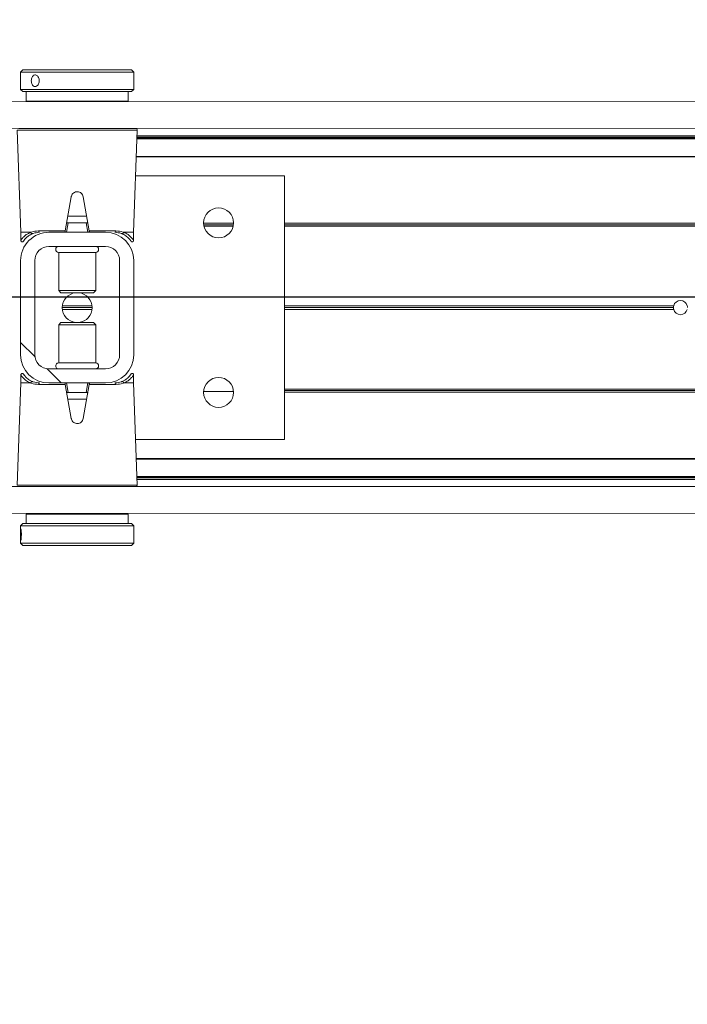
# Model space of a CAD drawing. Header units: feet. Extents: x 0 to 152508, y 0 to 59424.
# Tile 7 of 122: x 152342.045 to 152342.783, y 59280.098 to 59281.187. Entities that reach past the tile are written whole.
import ezdxf
from ezdxf import colors
from ezdxf.entities.mleader import LeaderData, LeaderLine
from ezdxf.math import Vec2, Vec3

# ---------------------------------------------------------------- set-up
doc = ezdxf.new("R2010")
doc.units = ezdxf.units.FT
doc.header["$LTSCALE"] = 0.05
doc.header["$MEASUREMENT"] = 0
for name, color, linetype, lineweight in [('Bridge plan$0$BR_P_Rail_Object', 251, 'Continuous', 30), ('Bridge plan$0$BR_P_Slab_Object', 2, 'Continuous', 30), ('Bridge plan$0$new FSB deck grid - PV_P_Curb', 1, 'Continuous', 13), ('Bridge plan$0$PV_P_EOP_Br', 252, 'Continuous', 30), ('Bridge plan$0$SC_Scratch7', 252, 'Continuous', 0)]:
    doc.layers.add(name, color=color, linetype=linetype, lineweight=lineweight)
doc.layers.add('Trellis Base$0$L-ANNO-NOTE', color=30, linetype='Continuous')
doc.styles.add('Trellis Base$0$ARIAL', font='arial.ttf', dxfattribs={"width": 0.9})

# ---------------------------------------------------------------- blocks, each defined once
blk = doc.blocks.new('Bridge plan$0$HIGH ST SCREENWALL_2 PANEL PLAN_8')
at = {"layer": 'Bridge plan$0$SC_Scratch7', "lineweight": 0, "extrusion": (0, 0, -1)}
h = blk.add_hatch(dxfattribs=at)
h.set_pattern_fill('ANSI32', color=256, scale=0.01, style=0, pattern_type=2)
h.set_pattern_definition([(135.001858, (13.8284646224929, -14.04055620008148), (0.2651559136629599, 0.2651731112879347), []), (135.001858, (13.6516882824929, -14.04056193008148), (0.2651559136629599, 0.2651731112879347), [])])
h.paths.add_polyline_path([(6.403655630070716, 0.08409236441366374), (6.403659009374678, -0.02007409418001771, -0.4142135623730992), (6.372410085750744, -0.05132504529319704), (6.309910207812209, -0.0513270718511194, -0.414213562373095), (6.278659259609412, -0.02007814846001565), (6.278655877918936, 0.08408830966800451, -0.414213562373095), (6.309904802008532, 0.1153392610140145), (6.372404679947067, 0.1153412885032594, -0.414213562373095)])
h.paths.add_polyline_path([(6.294284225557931, -0.02007764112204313, 0.414213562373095), (6.309909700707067, -0.03570210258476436), (6.372409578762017, -0.03570007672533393, 0.414213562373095), (6.388034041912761, -0.0200746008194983), (6.38803066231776, 0.08409185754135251, 0.4142135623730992), (6.372405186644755, 0.09971632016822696), (6.309905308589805, 0.09971429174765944, 0.414213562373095), (6.294280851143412, 0.08408881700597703)])
at = {"layer": 'Bridge plan$0$SC_Scratch7', "lineweight": 0}
for p, q in [((-6.401148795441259, 0.2950334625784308), (-6.403648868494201, 0.2925335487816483)), ((-6.401148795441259, 0.2950334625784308), (-6.281149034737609, 0.2950295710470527)), ((-6.27864912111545, 0.2925294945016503), (-6.281149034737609, 0.2950295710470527)), ((-6.403648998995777, 0.2885353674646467), (-6.403649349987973, 0.2776911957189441)), ((-6.403648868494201, 0.2925335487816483), (-6.403648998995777, 0.2885353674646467)), ((-6.403648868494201, 0.2925335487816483), (-6.27864912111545, 0.2925294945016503)), ((-6.27864960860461, 0.2774898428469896), (-6.278649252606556, 0.2884648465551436)), ((-6.278649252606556, 0.2884648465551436), (-6.27864912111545, 0.2925294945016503)), ((-6.403649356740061, 0.2774941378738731), (-6.403649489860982, 0.2734194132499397)), ((-6.403649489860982, 0.2734194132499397), (-6.401149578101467, 0.2709193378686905)), ((-6.403649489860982, 0.2734194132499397), (-6.278649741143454, 0.273415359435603)), ((-6.28114981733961, 0.2709154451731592), (-6.278649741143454, 0.273415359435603)), ((-6.278649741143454, 0.273415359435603), (-6.27864960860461, 0.2774898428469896)), ((-6.401149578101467, 0.2709193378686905), (-6.28114981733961, 0.2709154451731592)), ((-6.397399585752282, 0.2709192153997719), (-6.39739992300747, 0.2605025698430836)), ((-6.284900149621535, 0.2604989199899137), (-6.284899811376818, 0.2709155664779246)), ((-8.3359377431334, 0.2595713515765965), (-4.346362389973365, 0.2594419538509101)), ((-6.284900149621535, 0.2604989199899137), (-6.39739992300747, 0.2605025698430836)), ((-6.356775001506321, 0.2605012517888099), (-6.356775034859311, 0.2595071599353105)), ((-6.325525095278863, 0.2595061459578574), (-6.325525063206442, 0.2605002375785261)), ((-8.335938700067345, 0.230071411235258), (-4.346363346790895, 0.2299420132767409)), ((-6.407437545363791, 0.2284739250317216), (-6.40349057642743, 0.1153422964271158)), ((-6.341151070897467, 0.2284717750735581), (-6.407437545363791, 0.2284739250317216)), ((-6.274864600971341, 0.2284696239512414), (-6.341151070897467, 0.2284717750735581)), ((-6.278818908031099, 0.1153382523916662), (-6.274864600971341, 0.2284696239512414)), ((-4.518238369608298, 0.2186274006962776), (-6.275206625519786, 0.2186843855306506)), ((-4.518238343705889, 0.2194476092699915), (-6.275177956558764, 0.2195045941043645)), ((-6.275146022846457, 0.2204182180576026), (-4.502613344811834, 0.2203607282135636)), ((-6.275085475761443, 0.2221505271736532), (-4.503882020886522, 0.222093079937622)), ((-4.518239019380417, 0.1986143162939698), (-6.275906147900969, 0.198671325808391)), ((-4.5182389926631, 0.1994345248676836), (-6.2758774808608, 0.1994915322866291)), ((-6.111986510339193, 0.1778327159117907), (-6.27663433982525, 0.1778380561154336)), ((-6.111995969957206, -0.1138333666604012), (-6.111986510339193, 0.1778327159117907)), ((-6.347715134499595, 0.1547104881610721), (-6.35437919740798, 0.1169238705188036)), ((-6.327930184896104, 0.1169230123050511), (-6.334591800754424, 0.1547100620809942)), ((-6.330777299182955, 0.1330728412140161), (-6.351531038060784, 0.1330735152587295)), ((-6.351155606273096, 0.1257572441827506), (-6.352992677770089, 0.1153406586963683)), ((-6.352094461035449, 0.1257572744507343), (-6.351155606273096, 0.1257572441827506)), ((-6.331153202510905, 0.1257565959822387), (-6.351155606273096, 0.1257572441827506)), ((-6.32931680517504, 0.1153398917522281), (-6.331153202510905, 0.1257565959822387)), ((-6.331153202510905, 0.1257565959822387), (-6.330214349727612, 0.1257565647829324)), ((-6.201425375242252, 0.124919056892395), (-6.168384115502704, 0.1249179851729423)), ((-5.015427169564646, 0.1219639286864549), (-6.111988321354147, 0.1219994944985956)), ((-5.015635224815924, 0.1236305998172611), (-6.111988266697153, 0.1236661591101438)), ((-5.015483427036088, 0.1252972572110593), (-6.111988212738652, 0.1253328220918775)), ((-6.40349057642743, 0.1153422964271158), (-6.403490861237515, 0.1065799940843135)), ((-6.40349057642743, 0.1153422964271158), (-6.392603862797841, 0.1153419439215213)), ((-6.383945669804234, 0.1169248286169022), (-6.35437919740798, 0.1169238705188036)), ((-6.309904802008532, 0.1153392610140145), (-6.372404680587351, 0.1153412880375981)), ((-6.327930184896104, 0.1169230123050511), (-6.298363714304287, 0.1169220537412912)), ((-6.289705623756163, 0.1153386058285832), (-6.278818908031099, 0.1153382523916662)), ((-6.278819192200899, 0.1065759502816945), (-6.278818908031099, 0.1153382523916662)), ((-6.399535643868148, 0.1069223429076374), (-6.398932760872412, 0.1076428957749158)), ((-6.309905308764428, 0.0997142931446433), (-6.372405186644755, 0.09971632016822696)), ((-6.361572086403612, 0.09315430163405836), (-6.361573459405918, 0.05083811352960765)), ((-6.361556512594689, 0.09315430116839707), (-6.361572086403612, 0.09315430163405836)), ((-6.320738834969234, 0.09315297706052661), (-6.361556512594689, 0.09315430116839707)), ((-6.320740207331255, 0.05083678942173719), (-6.320738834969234, 0.09315297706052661)), ((-6.403655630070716, 0.08409236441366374), (-6.403659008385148, -0.02007409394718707)), ((-6.388030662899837, 0.08409185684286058), (-6.388034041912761, -0.0200746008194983)), ((-6.294284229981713, -0.02007764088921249), (-6.294280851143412, 0.08408881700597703)), ((-6.278659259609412, -0.02007814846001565), (-6.27865588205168, 0.08408830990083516)), ((-6.361573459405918, 0.05083811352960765), (-6.359201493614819, 0.0484659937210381)), ((-6.36155788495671, 0.05083811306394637), (-6.361573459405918, 0.05083811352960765)), ((-6.320740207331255, 0.05083678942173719), (-6.36155788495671, 0.05083811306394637)), ((-6.359187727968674, 0.04846599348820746), (-6.359201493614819, 0.0484659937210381)), ((-6.32311232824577, 0.04846482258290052), (-6.359187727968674, 0.04846599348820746)), ((-6.32311232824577, 0.04846482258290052), (-6.320740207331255, 0.05083678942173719)), ((-6.324752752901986, 0.03413116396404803), (-6.357562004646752, 0.03413222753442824)), ((-5.682010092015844, 0.03411031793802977), (-6.111991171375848, 0.03412426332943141)), ((-6.324615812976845, 0.03200657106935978), (-6.357699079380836, 0.03200764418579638)), ((-6.324752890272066, 0.02988198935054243), (-6.357562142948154, 0.02988305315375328)), ((-5.682010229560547, 0.02986114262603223), (-6.111991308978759, 0.02987508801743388)), ((-5.682304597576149, 0.03198573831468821), (-6.111991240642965, 0.03199967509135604)), ((-6.36157468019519, 0.01317742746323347), (-6.361576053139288, -0.02913875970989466)), ((-6.359202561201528, 0.01554939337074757), (-6.36157468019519, 0.01317742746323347)), ((-6.36157468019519, 0.01317742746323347), (-6.320741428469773, 0.01317610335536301)), ((-6.359202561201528, 0.01554939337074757), (-6.32311339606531, 0.01554822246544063)), ((-6.320741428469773, 0.01317610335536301), (-6.32311339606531, 0.01554822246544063)), ((-6.320742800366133, -0.02914008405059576), (-6.320741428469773, 0.01317610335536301)), ((-6.361576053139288, -0.02913875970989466), (-6.320742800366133, -0.02914008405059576)), ((-6.403495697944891, -0.04256173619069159), (-6.403495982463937, -0.05132403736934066)), ((-6.372409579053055, -0.035700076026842), (-6.309909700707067, -0.03570210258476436)), ((-6.28277924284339, -0.04290812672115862), (-6.283382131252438, -0.04362868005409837)), ((-6.278824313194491, -0.05132808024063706), (-6.278824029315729, -0.04256577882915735)), ((-6.403495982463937, -0.05132403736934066), (-6.407450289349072, -0.1644554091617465)), ((-6.392609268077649, -0.05132438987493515), (-6.403495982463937, -0.05132403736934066)), ((-6.354384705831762, -0.05290879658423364), (-6.383951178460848, -0.05290783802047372)), ((-6.372410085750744, -0.05132504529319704), (-6.309910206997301, -0.05132707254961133)), ((-6.347723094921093, -0.09069584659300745), (-6.354384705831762, -0.05290879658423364)), ((-6.352998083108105, -0.05132567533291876), (-6.351161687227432, -0.0617423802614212)), ((-6.327935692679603, -0.05290965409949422), (-6.334599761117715, -0.0906962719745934)), ((-6.331159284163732, -0.06174302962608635), (-6.329322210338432, -0.05132644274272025)), ((-6.298369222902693, -0.05291061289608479), (-6.327935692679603, -0.05290965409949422)), ((-6.278824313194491, -0.05132808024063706), (-6.28971102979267, -0.05132772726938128)), ((-6.274877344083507, -0.1644597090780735), (-6.278824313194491, -0.05132808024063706)), ((-6.351161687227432, -0.0617423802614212), (-6.352100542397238, -0.06174235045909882)), ((-6.351161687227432, -0.0617423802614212), (-6.331159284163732, -0.06174302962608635)), ((-6.330220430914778, -0.06174306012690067), (-6.331159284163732, -0.06174302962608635)), ((-6.168374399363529, -0.06133164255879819), (-6.201447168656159, -0.06133056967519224)), ((-6.168500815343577, -0.05966497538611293), (-6.201320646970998, -0.05966391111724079)), ((-6.168799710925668, -0.05799830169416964), (-6.20102164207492, -0.05799725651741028)), ((-5.015489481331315, -0.06136903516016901), (-6.111994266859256, -0.06133347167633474)), ((-5.015641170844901, -0.05970236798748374), (-6.111994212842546, -0.05966680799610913)), ((-5.015433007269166, -0.05803571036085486), (-6.11199415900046, -0.05800014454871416)), ((-6.351537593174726, -0.06905862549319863), (-6.330783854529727, -0.06905929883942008)), ((-6.276643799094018, -0.1138280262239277), (-6.111995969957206, -0.1138333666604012)), ((-4.518249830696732, -0.1347183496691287), (-6.275916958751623, -0.1346613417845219)), ((-4.518249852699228, -0.1354064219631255), (-6.275892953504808, -0.13534941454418)), ((-4.518250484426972, -0.1548635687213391), (-6.275214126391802, -0.1548065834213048)), ((-4.518250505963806, -0.1555516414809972), (-6.275190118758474, -0.1554946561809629)), ((-6.275158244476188, -0.1564082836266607), (-4.502625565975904, -0.1564657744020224)), ((-6.275097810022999, -0.1581405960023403), (-4.5038943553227, -0.158198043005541)), ((-8.335951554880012, -0.1662611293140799), (-4.346376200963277, -0.1663905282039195)), ((-6.407450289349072, -0.1644554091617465), (-6.274877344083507, -0.1644597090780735)), ((-6.276516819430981, -0.1661573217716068), (-6.405810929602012, -0.1661531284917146)), ((-6.356788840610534, -0.1661547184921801), (-6.356788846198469, -0.1663253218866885)), ((-6.325538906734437, -0.1663263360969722), (-6.325538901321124, -0.1661557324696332)), ((-8.33595251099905, -0.1957610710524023), (-4.346377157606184, -0.1958904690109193)), ((-6.356789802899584, -0.1958252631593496), (-6.356789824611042, -0.19648602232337)), ((-6.325539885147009, -0.1964870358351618), (-6.325539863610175, -0.1958262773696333)), ((-6.401165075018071, -0.2069012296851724), (-6.403665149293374, -0.2094011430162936)), ((-6.385908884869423, -0.2069017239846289), (-6.401165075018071, -0.2069012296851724)), ((-6.397414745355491, -0.1964847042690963), (-6.397415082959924, -0.2069013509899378)), ((-6.397414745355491, -0.1964847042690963), (-6.284914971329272, -0.1964883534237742)), ((-6.281165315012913, -0.2069051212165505), (-6.385908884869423, -0.2069017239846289)), ((-6.284915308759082, -0.2069049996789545), (-6.284914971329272, -0.1964883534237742)), ((-6.278665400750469, -0.2094051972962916), (-6.281165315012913, -0.2069051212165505)), ((-6.403665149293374, -0.2094011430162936), (-6.403665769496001, -0.2285152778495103)), ((-6.387773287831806, -0.2094016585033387), (-6.403665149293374, -0.2094011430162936)), ((-6.278665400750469, -0.2094051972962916), (-6.387773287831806, -0.2094016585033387)), ((-6.278666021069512, -0.2285193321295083), (-6.278665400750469, -0.2094051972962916)), ((-6.403665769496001, -0.2285152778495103), (-6.401165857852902, -0.2310153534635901)), ((-6.387773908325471, -0.2285157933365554), (-6.403665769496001, -0.2285152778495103)), ((-6.278666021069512, -0.2285193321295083), (-6.387773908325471, -0.2285157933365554)), ((-6.281166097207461, -0.2310192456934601), (-6.278666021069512, -0.2285193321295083)), ((-6.385909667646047, -0.2310158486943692), (-6.401165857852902, -0.2310153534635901)), ((-6.281166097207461, -0.2310192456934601), (-6.385909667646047, -0.2310158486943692))]:
    blk.add_line(p, q, dxfattribs=at)
at = {"layer": 'Bridge plan$0$SC_Scratch7', "lineweight": 0, "extrusion": (0, 0, -1)}
for centre in [(6.184904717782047, 0.1257518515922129), (6.184910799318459, -0.06174777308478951)]:
    blk.add_circle(centre, 0.01654163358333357, dxfattribs=at)
at = {"layer": 'Bridge plan$0$SC_Scratch7', "lineweight": 0}
for centre, radius, start, end in [((-6.276504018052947, 0.2285269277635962), 0.001640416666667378, 357.9981416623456, 64.26156538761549), ((-6.372405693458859, 0.08409135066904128), 0.03124993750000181, 89.9981416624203, 179.9981416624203), ((-6.38251940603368, 0.1167468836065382), 0.001437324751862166, 172.888278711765, 257.8741882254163), ((-6.309905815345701, 0.08408932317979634), 0.03124993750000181, 359.9981416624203, 89.9981416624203), ((-6.299789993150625, 0.1167442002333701), 0.001437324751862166, 282.1220950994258, 7.108004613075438), ((-6.372405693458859, 0.08409135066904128), 0.01562496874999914, 89.9981416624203, 179.9981416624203), ((-6.361571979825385, 0.09643513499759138), 0.003280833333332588, 89.99814166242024, 269.9981416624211), ((-6.320738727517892, 0.09643381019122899), 0.003280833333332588, 269.9981416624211, 89.99814166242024), ((-6.309905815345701, 0.08408932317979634), 0.0156249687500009, 359.9981416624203, 89.9981416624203), ((-6.341157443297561, 0.03200710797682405), 0.01654163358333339, 95.75174432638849, 264.2445389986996), ((-6.341157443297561, 0.03200710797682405), 0.01654163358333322, 275.7517443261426, 84.24453899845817), ((-5.674492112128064, 0.03198548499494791), 0.0078124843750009, 164.2179419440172, 179.9981416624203), ((-5.674492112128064, 0.03198548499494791), 0.0078124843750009, 15.77834138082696, 164.2179419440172), ((-5.674492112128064, 0.03198548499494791), 0.0078124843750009, 179.9981416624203, 195.7783413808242), ((-5.674492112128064, 0.03198548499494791), 0.0078124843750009, 195.7783413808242, 344.2179419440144), ((-5.674492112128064, 0.03198548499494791), 0.00781248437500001, 344.2179419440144, 359.9981416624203), ((-6.372409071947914, -0.02007510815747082), 0.03124993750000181, 179.9981416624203, 269.9981416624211), ((-6.372409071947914, -0.02007510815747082), 0.01562496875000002, 179.9981416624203, 269.9981416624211), ((-6.309909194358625, -0.0200771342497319), 0.03124993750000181, 269.9981416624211, 359.9981416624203), ((-6.309909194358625, -0.0200771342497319), 0.0156249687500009, 269.9981416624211, 359.9981416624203), ((-6.361576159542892, -0.03241959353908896), 0.00328083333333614, 89.99814166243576, 269.9981416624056), ((-6.32074290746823, -0.032420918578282), 0.00328083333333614, 269.9981416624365, 89.99814166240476), ((-6.382524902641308, -0.05272998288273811), 0.00143732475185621, 102.1220950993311, 187.1080046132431), ((-6.299795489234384, -0.05273266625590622), 0.001437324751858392, 352.8882787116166, 77.8741882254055), ((-6.276516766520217, -0.1645169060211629), 0.00164041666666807, 269.9981416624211, 1.998141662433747)]:
    blk.add_arc(centre, radius, start, end, dxfattribs=at)
for points, knots in [([(-6.403568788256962, 0.2829764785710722), (-6.403572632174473, 0.2837063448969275), (-6.403580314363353, 0.2851659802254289), (-6.403627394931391, 0.2871101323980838), (-6.403658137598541, 0.2885934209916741), (-6.40363348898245, 0.2894459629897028), (-6.403527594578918, 0.2895684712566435), (-6.403349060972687, 0.2889520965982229), (-6.403138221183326, 0.2876678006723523), (-6.402954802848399, 0.2858533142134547), (-6.402857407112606, 0.2837120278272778), (-6.402878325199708, 0.2814922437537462), (-6.403009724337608, 0.2794431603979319), (-6.403209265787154, 0.27778723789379), (-6.403416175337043, 0.2767111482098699), (-6.403573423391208, 0.2763418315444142), (-6.403650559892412, 0.2767182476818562), (-6.403652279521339, 0.2777939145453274), (-6.403611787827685, 0.2794518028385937), (-6.403574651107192, 0.2812811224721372), (-6.4035704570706, 0.2824946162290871), (-6.403568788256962, 0.2829764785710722)], [0, 0, 0, 0, 0.05349003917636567, 0.1069730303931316, 0.1606387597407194, 0.2144249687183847, 0.2680134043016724, 0.3213959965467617, 0.3748823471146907, 0.428621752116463, 0.4823711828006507, 0.5358682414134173, 0.5892453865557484, 0.642821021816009, 0.6966044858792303, 0.7502816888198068, 0.8037058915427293, 0.857123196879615, 0.9107890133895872, 0.9645754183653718, 1, 1, 1, 1]), ([(-6.278656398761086, 0.2774898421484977), (-6.278654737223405, 0.2776106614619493), (-6.278648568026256, 0.2780594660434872), (-6.278689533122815, 0.2794668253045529), (-6.278726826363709, 0.2814907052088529), (-6.278733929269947, 0.2837263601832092), (-6.278703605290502, 0.2858388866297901), (-6.278657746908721, 0.2875301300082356), (-6.278655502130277, 0.2881909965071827), (-6.278654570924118, 0.2884648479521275)], [0, 0, 0, 0, 0.06072773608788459, 0.2255858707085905, 0.390818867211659, 0.5554446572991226, 0.7194280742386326, 0.8837361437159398, 1, 1, 1, 1]), ([(-6.334591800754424, 0.1547100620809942), (-6.3347948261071, 0.1554359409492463), (-6.335200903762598, 0.1568878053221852), (-6.336679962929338, 0.1586527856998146), (-6.338612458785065, 0.1598525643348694), (-6.340843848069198, 0.1603359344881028), (-6.343094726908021, 0.1600580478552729), (-6.345126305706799, 0.1590586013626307), (-6.346714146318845, 0.1574442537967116), (-6.347474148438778, 0.1558697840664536), (-6.347670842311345, 0.1549235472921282), (-6.347715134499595, 0.1547104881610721)], [0, 0, 0, 0, 0.1209405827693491, 0.2418986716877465, 0.3631789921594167, 0.4839141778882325, 0.6036428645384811, 0.7231756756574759, 0.8435617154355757, 0.9647756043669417, 1, 1, 1, 1]), ([(-6.352094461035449, 0.1257572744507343), (-6.352198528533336, 0.1257620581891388), (-6.35240717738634, 0.1257716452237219), (-6.352609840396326, 0.1258829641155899), (-6.352705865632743, 0.1260797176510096), (-6.352714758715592, 0.1263307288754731), (-6.352683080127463, 0.126531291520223), (-6.352668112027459, 0.1266260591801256)], [0, 0, 0, 0, 0.2090964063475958, 0.4192230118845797, 0.614313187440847, 0.8177607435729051, 1, 1, 1, 1]), ([(-6.329640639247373, 0.1266253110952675), (-6.329620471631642, 0.1264917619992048), (-6.329579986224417, 0.1262236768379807), (-6.329641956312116, 0.1259404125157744), (-6.329838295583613, 0.1257934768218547), (-6.330051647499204, 0.1257588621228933), (-6.330182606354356, 0.125757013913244), (-6.330214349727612, 0.1257565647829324)], [0, 0, 0, 0, 0.2596090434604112, 0.5211299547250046, 0.7440978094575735, 0.9379679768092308, 1, 1, 1, 1]), ([(-6.403413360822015, 0.1065783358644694), (-6.403438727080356, 0.1065416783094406), (-6.40378235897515, 0.1060450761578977), (-6.402468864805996, 0.1081005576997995), (-6.399618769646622, 0.1112171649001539), (-6.396022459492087, 0.1138677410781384), (-6.393333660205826, 0.1150272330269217), (-6.392603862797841, 0.1153419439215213)], [0, 0, 0, 0, 0.02419217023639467, 0.3277420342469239, 0.606783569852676, 0.8932725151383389, 1, 1, 1, 1]), ([(-6.39056883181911, 0.1138477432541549), (-6.391250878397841, 0.1135474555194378), (-6.393679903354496, 0.1124780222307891), (-6.396951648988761, 0.110013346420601), (-6.39954080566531, 0.107108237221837), (-6.400725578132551, 0.1052009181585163), (-6.400405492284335, 0.1056764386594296), (-6.400376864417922, 0.1057189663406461)], [0, 0, 0, 0, 0.1078427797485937, 0.3840685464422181, 0.6668848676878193, 0.9702082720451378, 1, 1, 1, 1]), ([(-6.392603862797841, 0.1153419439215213), (-6.392595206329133, 0.1153417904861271), (-6.392580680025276, 0.1153415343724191), (-6.392562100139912, 0.1153390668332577), (-6.392549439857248, 0.1153358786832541), (-6.392539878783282, 0.1153318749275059), (-6.392533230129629, 0.1153274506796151), (-6.392529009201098, 0.1153220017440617), (-6.392527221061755, 0.1153181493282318), (-6.392526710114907, 0.1153155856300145), (-6.392526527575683, 0.1153146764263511)], [0, 0, 0, 0, 0.3215596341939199, 0.5397412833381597, 0.6888517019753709, 0.79191255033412, 0.9005355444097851, 0.9440219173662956, 0.9801240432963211, 1, 1, 1, 1]), ([(-6.392526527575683, 0.1153146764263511), (-6.392503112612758, 0.1153237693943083), (-6.392192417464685, 0.1154444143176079), (-6.389706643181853, 0.1163686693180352), (-6.386644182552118, 0.116664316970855), (-6.383945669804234, 0.1169248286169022)], [0, 0, 0, 0, 0.009594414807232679, 0.1272952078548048, 1, 1, 1, 1]), ([(-6.392526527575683, 0.1153146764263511), (-6.392483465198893, 0.1151354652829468), (-6.392397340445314, 0.1147770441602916), (-6.392090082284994, 0.1143079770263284), (-6.391690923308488, 0.1139583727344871), (-6.391231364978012, 0.1137676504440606), (-6.390892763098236, 0.1137615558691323), (-6.390677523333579, 0.1138085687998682), (-6.390610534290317, 0.1138327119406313), (-6.39056883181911, 0.1138477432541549)], [0, 0, 0, 0, 0.1824633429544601, 0.3649266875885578, 0.5473901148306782, 0.7298544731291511, 0.9123202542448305, 0.9454189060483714, 1, 1, 1, 1]), ([(-6.382821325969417, 0.1153416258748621), (-6.385267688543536, 0.1150999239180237), (-6.388074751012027, 0.1148225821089), (-6.390284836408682, 0.1139587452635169), (-6.39056883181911, 0.1138477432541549)], [0, 0, 0, 0, 0.8715029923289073, 1, 1, 1, 1]), ([(-6.35437919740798, 0.1169238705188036), (-6.354412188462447, 0.1167367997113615), (-6.354478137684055, 0.1163628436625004), (-6.354563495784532, 0.1158788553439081), (-6.354626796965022, 0.1155199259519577), (-6.354655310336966, 0.1153582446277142), (-6.354657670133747, 0.1153448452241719), (-6.354658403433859, 0.1153407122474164)], [0, 0, 0, 0, 0.2211044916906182, 0.4419883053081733, 0.6682230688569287, 0.8976805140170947, 1, 1, 1, 1]), ([(-6.327651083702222, 0.1153398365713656), (-6.327654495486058, 0.1153591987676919), (-6.327661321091, 0.1153979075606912), (-6.327713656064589, 0.1156947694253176), (-6.32779069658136, 0.1161317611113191), (-6.327868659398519, 0.1165740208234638), (-6.327916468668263, 0.1168451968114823), (-6.327930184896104, 0.1169230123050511)], [0, 0, 0, 0, 0.2253311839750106, 0.4504917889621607, 0.6794496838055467, 0.9080175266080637, 1, 1, 1, 1]), ([(-6.291740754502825, 0.1138445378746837), (-6.292024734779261, 0.113955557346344), (-6.294234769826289, 0.1148195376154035), (-6.297041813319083, 0.1150970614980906), (-6.299488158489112, 0.1153389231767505)], [0, 0, 0, 0, 0.1284970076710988, 1, 1, 1, 1]), ([(-6.298363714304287, 0.1169220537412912), (-6.295665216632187, 0.1166613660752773), (-6.292602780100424, 0.1163655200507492), (-6.290117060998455, 0.1154411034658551), (-6.289806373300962, 0.1153204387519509), (-6.289782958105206, 0.1153113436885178)], [0, 0, 0, 0, 0.8727047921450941, 0.9904055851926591, 1, 1, 1, 1]), ([(-6.289782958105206, 0.1153113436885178), (-6.289826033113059, 0.1151321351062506), (-6.289912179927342, 0.1147737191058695), (-6.290219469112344, 0.1143046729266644), (-6.290618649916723, 0.1139550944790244), (-6.291078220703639, 0.1137644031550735), (-6.291416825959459, 0.1137583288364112), (-6.291632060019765, 0.1138053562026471), (-6.291699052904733, 0.1138295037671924), (-6.291740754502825, 0.1138445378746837)], [0, 0, 0, 0, 0.1824633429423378, 0.3649266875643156, 0.5473901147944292, 0.7298544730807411, 0.9123202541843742, 0.9454189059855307, 1, 1, 1, 1]), ([(-6.282897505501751, 0.1070951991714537), (-6.282426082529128, 0.1064074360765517), (-6.281457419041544, 0.1049942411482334), (-6.282298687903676, 0.1063706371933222), (-6.284313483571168, 0.1088959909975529), (-6.287213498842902, 0.1116084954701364), (-6.290190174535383, 0.113078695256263), (-6.291740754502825, 0.1138445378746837)], [0, 0, 0, 0, 0.216466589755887, 0.4447885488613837, 0.6224134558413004, 0.8033112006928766, 1, 1, 1, 1]), ([(-6.289782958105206, 0.1153113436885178), (-6.289782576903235, 0.1153129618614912), (-6.289781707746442, 0.1153166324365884), (-6.289778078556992, 0.115322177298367), (-6.289766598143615, 0.1153315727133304), (-6.289741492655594, 0.1153374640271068), (-6.289719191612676, 0.1153381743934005), (-6.289705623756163, 0.1153386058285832)], [0, 0, 0, 0, 0.03580645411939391, 0.08120784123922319, 0.1683558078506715, 0.4940119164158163, 1, 1, 1, 1]), ([(-6.289705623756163, 0.1153386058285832), (-6.288013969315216, 0.1145189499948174), (-6.284789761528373, 0.1129567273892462), (-6.281602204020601, 0.1100966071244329), (-6.279292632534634, 0.107253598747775), (-6.279034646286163, 0.1068109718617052), (-6.27889670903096, 0.1065743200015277)], [0, 0, 0, 0, 0.2571529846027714, 0.490121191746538, 0.7273915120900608, 1, 1, 1, 1]), ([(-6.403475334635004, 0.1065780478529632), (-6.403480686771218, 0.1064649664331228), (-6.403494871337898, 0.1061654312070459), (-6.403328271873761, 0.1056881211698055), (-6.402974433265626, 0.1052231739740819), (-6.402476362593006, 0.1049141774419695), (-6.401949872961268, 0.1048040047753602), (-6.401491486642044, 0.1048486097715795), (-6.4011344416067, 0.1049773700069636), (-6.400868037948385, 0.1051430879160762), (-6.400686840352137, 0.1053038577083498), (-6.400578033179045, 0.1054292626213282), (-6.400528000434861, 0.1054954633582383), (-6.400502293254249, 0.1055315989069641), (-6.400480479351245, 0.1055637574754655), (-6.400455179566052, 0.1056029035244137), (-6.400426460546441, 0.1056501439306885), (-6.40027981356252, 0.1058732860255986), (-6.399973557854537, 0.1064075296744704), (-6.399451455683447, 0.1070398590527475), (-6.399365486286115, 0.1071439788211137)], [0, 0, 0, 0, 0.02130453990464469, 0.05643219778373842, 0.0926456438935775, 0.1300030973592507, 0.164520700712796, 0.1924100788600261, 0.2159615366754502, 0.2356471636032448, 0.2513168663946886, 0.2619547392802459, 0.2675243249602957, 0.2724181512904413, 0.2795765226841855, 0.2941373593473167, 0.340066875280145, 0.5236046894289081, 0.9215570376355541, 1, 1, 1, 1]), ([(-6.282906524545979, 0.1070875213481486), (-6.282686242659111, 0.1067990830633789), (-6.282098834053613, 0.1060299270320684), (-6.281926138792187, 0.1057082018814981), (-6.281852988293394, 0.105597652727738), (-6.28183812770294, 0.1055709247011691), (-6.281782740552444, 0.1054922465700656), (-6.281718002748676, 0.1054072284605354), (-6.281575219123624, 0.1052494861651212), (-6.281315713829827, 0.105045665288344), (-6.280883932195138, 0.1048461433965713), (-6.280314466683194, 0.1047903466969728), (-6.279721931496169, 0.1049575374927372), (-6.27925850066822, 0.1053002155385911), (-6.278966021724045, 0.1057290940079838), (-6.278839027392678, 0.1061435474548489), (-6.278806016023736, 0.1064261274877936), (-6.278825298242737, 0.1065632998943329), (-6.278828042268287, 0.1065828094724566)], [0, 0, 0, 0, 0.239494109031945, 0.6386401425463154, 0.690387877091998, 0.7194794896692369, 0.7258785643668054, 0.7320686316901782, 0.746010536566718, 0.7666494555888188, 0.7961242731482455, 0.8367373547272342, 0.8745890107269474, 0.912743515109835, 0.945910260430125, 0.9731441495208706, 0.9961802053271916, 1, 1, 1, 1]), ([(-6.399408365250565, -0.04307330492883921), (-6.399628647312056, -0.04278486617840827), (-6.400216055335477, -0.04201571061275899), (-6.400388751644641, -0.04169398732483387), (-6.400461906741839, -0.04158343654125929), (-6.40047676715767, -0.04155670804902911), (-6.400532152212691, -0.04147803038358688), (-6.400596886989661, -0.04139301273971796), (-6.400739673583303, -0.04123527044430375), (-6.400999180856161, -0.04103144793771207), (-6.401430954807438, -0.04083192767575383), (-6.402000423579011, -0.04077613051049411), (-6.402592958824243, -0.0409433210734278), (-6.403056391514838, -0.04128599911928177), (-6.403348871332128, -0.04171487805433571), (-6.403475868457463, -0.0421293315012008), (-6.403508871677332, -0.0424119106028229), (-6.403489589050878, -0.04254908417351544), (-6.403486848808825, -0.04256859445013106)], [0, 0, 0, 0, 0.239494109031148, 0.6386401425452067, 0.6903878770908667, 0.7194794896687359, 0.7258785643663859, 0.7320686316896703, 0.746010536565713, 0.7666494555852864, 0.7961242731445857, 0.8367373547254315, 0.8745890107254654, 0.9127435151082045, 0.9459102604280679, 0.9731441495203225, 0.9961802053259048, 1, 1, 1, 1]), ([(-6.392609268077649, -0.05132438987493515), (-6.394300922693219, -0.05050473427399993), (-6.397525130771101, -0.04894251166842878), (-6.400712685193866, -0.04608239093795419), (-6.403022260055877, -0.04323938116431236), (-6.403280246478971, -0.04279675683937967), (-6.403418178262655, -0.04256010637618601)], [0, 0, 0, 0, 0.2571529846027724, 0.4901211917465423, 0.7273915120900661, 1, 1, 1, 1]), ([(-6.399417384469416, -0.04308098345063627), (-6.399888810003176, -0.04239322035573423), (-6.400857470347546, -0.04098002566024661), (-6.400016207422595, -0.0423564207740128), (-6.398001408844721, -0.04488177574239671), (-6.395101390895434, -0.04759427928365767), (-6.392124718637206, -0.04906447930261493), (-6.390574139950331, -0.04983032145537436)], [0, 0, 0, 0, 0.2164665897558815, 0.4447885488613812, 0.6224134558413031, 0.8033112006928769, 1, 1, 1, 1]), ([(-6.291746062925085, -0.04983352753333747), (-6.291064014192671, -0.04953323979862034), (-6.288634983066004, -0.04846380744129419), (-6.285363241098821, -0.04599913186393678), (-6.282774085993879, -0.04309402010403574), (-6.281589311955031, -0.04118670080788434), (-6.281909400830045, -0.04166222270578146), (-6.281938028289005, -0.04170475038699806)], [0, 0, 0, 0, 0.107842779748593, 0.3840685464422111, 0.666884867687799, 0.9702082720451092, 1, 1, 1, 1]), ([(-6.278901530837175, -0.0425641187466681), (-6.278876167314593, -0.04252746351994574), (-6.278532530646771, -0.04203085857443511), (-6.279846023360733, -0.04408634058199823), (-6.282696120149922, -0.04720294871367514), (-6.286292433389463, -0.0498535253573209), (-6.288981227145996, -0.05101301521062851), (-6.28971102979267, -0.05132772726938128)], [0, 0, 0, 0, 0.02419217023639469, 0.3277420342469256, 0.6067835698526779, 0.8932725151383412, 1, 1, 1, 1]), ([(-6.27883955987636, -0.04256383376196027), (-6.278834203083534, -0.04245075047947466), (-6.278820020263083, -0.04215121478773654), (-6.278986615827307, -0.04167390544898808), (-6.27934045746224, -0.04120895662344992), (-6.279838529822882, -0.04089996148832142), (-6.280365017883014, -0.04078978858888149), (-6.280823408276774, -0.04083439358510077), (-6.281180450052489, -0.04096315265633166), (-6.281446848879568, -0.04112887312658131), (-6.28162805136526, -0.04128964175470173), (-6.281736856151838, -0.041415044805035), (-6.281786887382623, -0.04148124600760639), (-6.281812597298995, -0.0415173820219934), (-6.281834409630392, -0.04154954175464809), (-6.281859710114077, -0.04158868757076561), (-6.281888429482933, -0.04163592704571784), (-6.282035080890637, -0.04185906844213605), (-6.282341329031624, -0.04239331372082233), (-6.282863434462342, -0.04302564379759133), (-6.282949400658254, -0.04312976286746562)], [0, 0, 0, 0, 0.02130453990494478, 0.05643219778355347, 0.09264564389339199, 0.1300030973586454, 0.1645207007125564, 0.1924100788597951, 0.215961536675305, 0.2356471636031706, 0.2513168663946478, 0.2619547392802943, 0.2675243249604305, 0.2724181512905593, 0.279576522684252, 0.2941373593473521, 0.3400668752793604, 0.5236046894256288, 0.9215570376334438, 1, 1, 1, 1]), ([(-6.392531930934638, -0.0512971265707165), (-6.39253231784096, -0.05129874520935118), (-6.392533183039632, -0.05130241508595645), (-6.392536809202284, -0.05130795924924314), (-6.392548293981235, -0.05131735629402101), (-6.392573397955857, -0.05132324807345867), (-6.392595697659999, -0.05132395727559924), (-6.392609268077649, -0.05132438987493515)], [0, 0, 0, 0, 0.03580645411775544, 0.08120784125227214, 0.1683558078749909, 0.4940119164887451, 1, 1, 1, 1]), ([(-6.392531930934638, -0.0512971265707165), (-6.392488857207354, -0.05111791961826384), (-6.392402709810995, -0.05075950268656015), (-6.392095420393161, -0.05029045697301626), (-6.391696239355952, -0.0499408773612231), (-6.391236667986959, -0.04975018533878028), (-6.390898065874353, -0.04974411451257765), (-6.39068283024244, -0.04979114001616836), (-6.390615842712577, -0.04981528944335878), (-6.390574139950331, -0.04983032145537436)], [0, 0, 0, 0, 0.1824633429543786, 0.3649266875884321, 0.5473901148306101, 0.729854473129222, 0.9123202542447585, 0.9454189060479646, 1, 1, 1, 1]), ([(-6.383951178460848, -0.05290783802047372), (-6.386649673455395, -0.05264715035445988), (-6.389712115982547, -0.05235130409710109), (-6.39219782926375, -0.05142688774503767), (-6.392508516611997, -0.05130622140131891), (-6.392531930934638, -0.0512971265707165)], [0, 0, 0, 0, 0.8727047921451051, 0.9904055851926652, 1, 1, 1, 1]), ([(-6.390574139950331, -0.04983032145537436), (-6.390290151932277, -0.04994134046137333), (-6.38808012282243, -0.05080532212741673), (-6.385273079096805, -0.05108284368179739), (-6.382826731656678, -0.05132470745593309)], [0, 0, 0, 0, 0.1284970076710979, 1, 1, 1, 1]), ([(-6.354663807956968, -0.0513256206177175), (-6.354660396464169, -0.05134498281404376), (-6.354653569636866, -0.05138369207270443), (-6.35460123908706, -0.05168055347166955), (-6.354524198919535, -0.05211754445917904), (-6.354446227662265, -0.05255980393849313), (-6.354398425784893, -0.05283098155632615), (-6.354384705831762, -0.05290879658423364)], [0, 0, 0, 0, 0.2253311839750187, 0.4504917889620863, 0.6794496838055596, 0.9080175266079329, 1, 1, 1, 1]), ([(-6.327935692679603, -0.05290965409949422), (-6.327902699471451, -0.05272258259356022), (-6.327836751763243, -0.05234862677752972), (-6.327751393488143, -0.05186463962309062), (-6.32768809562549, -0.05150570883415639), (-6.327659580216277, -0.05134402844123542), (-6.327657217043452, -0.05133062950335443), (-6.327656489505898, -0.05132649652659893)], [0, 0, 0, 0, 0.221104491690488, 0.441988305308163, 0.6682230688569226, 0.8976805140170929, 1, 1, 1, 1]), ([(-6.299493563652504, -0.05132741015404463), (-6.297047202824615, -0.05108570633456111), (-6.294240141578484, -0.05080836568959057), (-6.292030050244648, -0.04994452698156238), (-6.291746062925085, -0.04983352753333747)], [0, 0, 0, 0, 0.8715029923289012, 1, 1, 1, 1]), ([(-6.289788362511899, -0.05130045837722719), (-6.289811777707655, -0.05130955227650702), (-6.290122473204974, -0.0514301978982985), (-6.292608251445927, -0.05235445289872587), (-6.29567070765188, -0.05265010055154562), (-6.298369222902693, -0.05291061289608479)], [0, 0, 0, 0, 0.009594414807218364, 0.1272952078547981, 1, 1, 1, 1]), ([(-6.289788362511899, -0.05130045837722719), (-6.289831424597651, -0.05112124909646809), (-6.289917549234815, -0.05076282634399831), (-6.290224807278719, -0.050293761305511), (-6.290623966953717, -0.04994415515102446), (-6.291083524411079, -0.04975343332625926), (-6.291422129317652, -0.04974733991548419), (-6.291637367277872, -0.04979435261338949), (-6.291704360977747, -0.04981849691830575), (-6.291746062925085, -0.04983352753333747)], [0, 0, 0, 0, 0.1824633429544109, 0.3649266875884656, 0.5473901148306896, 0.7298544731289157, 0.9123202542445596, 0.9454189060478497, 1, 1, 1, 1]), ([(-6.28971102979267, -0.05132772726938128), (-6.289719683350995, -0.05132757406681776), (-6.289734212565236, -0.05132731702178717), (-6.289752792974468, -0.05132485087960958), (-6.289765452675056, -0.05132166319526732), (-6.289775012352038, -0.05131765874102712), (-6.289781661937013, -0.05131323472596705), (-6.289785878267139, -0.05130778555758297), (-6.289787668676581, -0.05130393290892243), (-6.28978818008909, -0.05130137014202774), (-6.289788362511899, -0.05130045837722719)], [0, 0, 0, 0, 0.3215596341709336, 0.5397412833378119, 0.6888517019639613, 0.7919125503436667, 0.9005355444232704, 0.9440219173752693, 0.9801240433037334, 1, 1, 1, 1]), ([(-6.35267425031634, -0.06261109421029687), (-6.352694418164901, -0.06247754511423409), (-6.352734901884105, -0.06220945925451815), (-6.352672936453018, -0.06192619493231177), (-6.352476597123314, -0.06177926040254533), (-6.352263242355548, -0.06174464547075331), (-6.352132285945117, -0.06174279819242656), (-6.352100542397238, -0.06174235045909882)], [0, 0, 0, 0, 0.2596090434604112, 0.5211299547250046, 0.7440978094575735, 0.9379679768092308, 1, 1, 1, 1]), ([(-6.330220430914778, -0.06174306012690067), (-6.330116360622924, -0.06174784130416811), (-6.32990771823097, -0.06175742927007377), (-6.329705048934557, -0.06186874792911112), (-6.329609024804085, -0.06206550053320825), (-6.329600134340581, -0.06231651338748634), (-6.329631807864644, -0.06251707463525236), (-6.329646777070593, -0.06261184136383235)], [0, 0, 0, 0, 0.2090964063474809, 0.41922301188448, 0.614313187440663, 0.8177607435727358, 1, 1, 1, 1]), ([(-6.334599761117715, -0.0906962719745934), (-6.334802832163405, -0.09142213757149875), (-6.335209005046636, -0.09287397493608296), (-6.336688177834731, -0.09463886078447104), (-6.338620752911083, -0.095838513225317), (-6.340852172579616, -0.09632173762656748), (-6.34310303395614, -0.09604370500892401), (-6.345134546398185, -0.09504412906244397), (-6.34672228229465, -0.09342967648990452), (-6.347482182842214, -0.09185515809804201), (-6.347678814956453, -0.09090890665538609), (-6.347723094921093, -0.09069584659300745)], [0, 0, 0, 0, 0.1209405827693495, 0.2418986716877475, 0.3631789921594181, 0.4839141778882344, 0.6036428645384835, 0.7231756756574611, 0.843561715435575, 0.9647756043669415, 1, 1, 1, 1]), ([(-6.387773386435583, -0.2124483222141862), (-6.387281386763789, -0.2125199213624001), (-6.386297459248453, -0.212663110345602), (-6.384922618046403, -0.2137786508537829), (-6.3838454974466, -0.2154245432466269), (-6.383213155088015, -0.2174857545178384), (-6.383121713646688, -0.2197070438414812), (-6.383580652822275, -0.2218397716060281), (-6.384521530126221, -0.2236500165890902), (-6.38581573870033, -0.2249379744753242), (-6.387290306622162, -0.2255528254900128), (-6.388758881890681, -0.2254245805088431), (-6.390060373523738, -0.2245733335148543), (-6.391073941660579, -0.2230929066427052), (-6.391714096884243, -0.2211434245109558), (-6.391930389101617, -0.2189470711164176), (-6.39170971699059, -0.2167584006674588), (-6.391069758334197, -0.2148153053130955), (-6.390054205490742, -0.2133439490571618), (-6.388894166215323, -0.2125602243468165), (-6.388091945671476, -0.2124801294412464), (-6.387773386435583, -0.2124483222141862)], [0, 0, 0, 0, 0.05349092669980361, 0.1069749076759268, 0.1606395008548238, 0.2144261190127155, 0.2680150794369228, 0.3213949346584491, 0.3748804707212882, 0.4286210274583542, 0.4823693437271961, 0.5358670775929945, 0.5892470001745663, 0.6428222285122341, 0.696605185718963, 0.7502835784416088, 0.8037058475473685, 0.8571211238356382, 0.9107880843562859, 0.964574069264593, 1, 1, 1, 1])]:
    blk.add_open_spline(points, degree=3, knots=knots, dxfattribs=at)
blk = doc.blocks.new('Bridge plan')
at = {"layer": 'Bridge plan$0$BR_P_Rail_Object', "lineweight": -3}
blk.add_line((1828195.652751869, 711482.1428165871), (1828078.811847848, 711482.1428165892), dxfattribs=at)
at = {"layer": 'Bridge plan$0$BR_P_Slab_Object', "lineweight": -3, "extrusion": (0, 0, -1)}
blk.add_arc((-1828090.169735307, 711476.3242716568), 34.99999999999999, 7.36280030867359, 88.0910785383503, dxfattribs=at)
at = {"layer": 'Bridge plan$0$new FSB deck grid - PV_P_Curb', "lineweight": -3, "flags": 128}
blk.add_lwpolyline([(1828055.540194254, 711471.0040055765), (1828055.678605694, 711477.106561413, -0.3979067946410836), (1828089.020512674, 711510.8051255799), (1828097.788985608, 711511.0973726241), (1828106.051032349, 711503.3682987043), (1828170.577748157, 711505.5189288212), (1828178.306822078, 711513.7809755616), (1828178.672675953, 711513.7931692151, -0.4294485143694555), (1828209.150341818, 711483.7662739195, -0.037111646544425), (1828208.745939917, 711479.4118610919), (1828207.966893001, 711474.7845801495)], format="xyb", dxfattribs=at)
at = {"layer": 'Bridge plan$0$PV_P_EOP_Br', "lineweight": -3, "extrusion": (0, 0, -1)}
for start in [1.299296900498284, 7.36280030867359]:
    blk.add_arc((-1828090.169735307, 711476.3242716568), 34.99999999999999, start, 88.0910785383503, dxfattribs=at)
at = {"layer": 'Bridge plan$0$SC_Scratch7', "lineweight": -3, "extrusion": (0, 0, -1), "rotation": 180.0002309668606}
blk.add_blockref('Bridge plan$0$HIGH ST SCREENWALL_2 PANEL PLAN_8', (-1828087.512766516, 711482.1632231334), dxfattribs=at)
blk = doc.blocks.new('Trellis Base')
blk.add_blockref('Bridge plan', (-1675739.0632623, -652201.2630976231))
at = {"layer": 'Trellis Base$0$L-ANNO-NOTE'}
ml = blk.add_multileader_mtext('Standard', dxfattribs=at)
ml.set_content('W. LIVINGSTON AVENUE', color=11, style='Trellis Base$0$ARIAL')
ml.set_leader_properties()
ml.build(insert=Vec2(0, 0))
ml.multileader.update_dxf_attribs({"has_dogleg": 0, "dogleg_length": 0.36, "arrow_head_size": 1.25, "scale": 10})
ctx = ml.context
ctx.base_point, ctx.scale, ctx.char_height, ctx.arrow_head_size, ctx.landing_gap_size, ctx.plane_origin, ctx.plane_x_axis, ctx.plane_y_axis = Vec3(152493.4333448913, 59387.86988106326), 10, 1.25, 1.25, 0.5, Vec3(152496.4817137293, 59382.31385021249), Vec3(0.2347390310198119, 0.9720584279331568), Vec3(-0.9720584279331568, 0.2347390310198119)
notes = []
notes.append((ctx, [(0, (0, 0, 0), (0, 0), (1, 0), 1, [])]))
ctx.mtext.insert, ctx.mtext.text_direction, ctx.mtext.rotation, ctx.mtext.flow_direction = Vec3(152492.9328174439, 59388.50512407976), Vec3(0.2347390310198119, 0.9720584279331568), 1.333846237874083, 5
ml = blk.add_multileader_mtext('Standard', dxfattribs=at)
ml.set_content('S. FRONT STREET', color=11, style='Trellis Base$0$ARIAL')
ml.set_leader_properties()
ml.build(insert=Vec2(0, 0))
ml.multileader.update_dxf_attribs({"has_dogleg": 0, "dogleg_length": 0.36, "arrow_head_size": 1.25, "scale": 10})
ctx = ml.context
ctx.base_point, ctx.scale, ctx.char_height, ctx.arrow_head_size, ctx.landing_gap_size, ctx.plane_origin = Vec3(152391.6984540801, 59316.60244546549), 10, 1.25, 1.25, 0.5, Vec3(152387.0132386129, 59312.33503554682)
notes.append((ctx, [(0, (0, 0, 0), (0, 0), (1, 0), 1, [])]))
ctx.mtext.insert, ctx.mtext.flow_direction = Vec3(152392.1984540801, 59317.23810371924), 5
for ctx, leaders in notes:
    for number, flags, end, landing, length, lines in leaders:
        leader = LeaderData()
        leader.index, (leader.has_last_leader_line, leader.has_dogleg_vector, leader.attachment_direction) = number, flags
        leader.last_leader_point, leader.dogleg_vector, leader.dogleg_length = Vec3(end), Vec3(landing), length
        for number, points, colour, breaks in lines:
            line = LeaderLine()
            line.index, line.vertices, line.color, line.breaks = number, Vec3.list(points), colors.encode_raw_color(colour), breaks
            leader.lines.append(line)
        ctx.leaders.append(leader)

msp = doc.modelspace()

# ---------------------------------------------------------------- block references
msp.add_blockref('Trellis Base', (0, 0))

doc.saveas('drawing.dxf')
